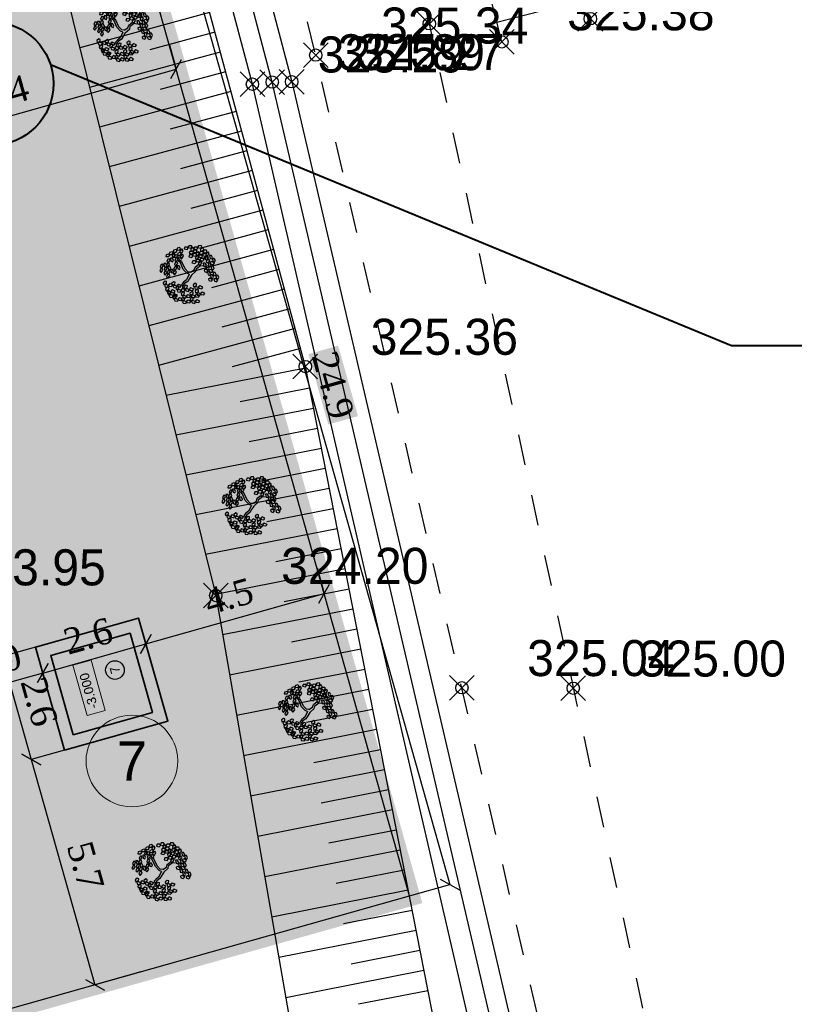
# Model space of a CAD drawing. Header units: metres. Extents: x 705573 to 711566, y 4301675 to 4311183.
# Tile 78 of 256: x 707630 to 707648, y 4308483 to 4308507. Entities that reach past the tile are written whole.
import ezdxf
from ezdxf.enums import TextEntityAlignment as Align

# ---------------------------------------------------------------- set-up
doc = ezdxf.new("R2010")
doc.units = ezdxf.units.M
doc.header["$LTSCALE"] = 0.5
doc.header["$PDMODE"] = 35
doc.header["$PDSIZE"] = 0.3
doc.linetypes.add('JIS_09_08', pattern=[10.75, 8, -0.55, 0.55, -0.55, 0.55, -0.55])
doc.linetypes.add('Д_ТРОТ_ТРУБА', pattern=[3, 1.5, -1.5])
for name, color, linetype in [('(004) Точки рельефа', 7, 'Continuous'), ('(025) Дорога', 7, 'Continuous'), ('(027) Гидрография', 7, 'Continuous'), ('(035) Откосы', 7, 'Continuous'), ('zelen', 69, 'Continuous'), ('Номер пп.', 250, 'Continuous')]:
    doc.layers.add(name, color=color, linetype=linetype)
for name, color, linetype, lineweight in [('Граница УЧАСТКА', 7, 'Continuous', 140), ('ПЛАНИРОВКА', 7, 'Continuous', 5), ('尺寸线层', 3, 'Continuous', 18), ('粗实线层', 7, 'Continuous', 35), ('金属管件', 2, 'Continuous', 18)]:
    doc.layers.add(name, color=color, linetype=linetype, lineweight=lineweight)
doc.layers.add('Штрих ГАЗОН', color=7, linetype='Continuous', true_color=0xc8e389)
doc.styles.add('ARIAL', font='arial.ttf', dxfattribs={"height": 1.75})
doc.styles.add('D-431', font='txt')
doc.styles.get("Standard").update_dxf_attribs({"font": 'times.ttf'})
doc.styles.add('Юлия', font='arial.ttf')
doc.styles.add('宋体', font='arial.ttf')
doc.linetypes.add('FENCELINE1', pattern='A,6.35,-2.54,[133,ltypeshp.shx,S=2.54,R=0,X=-2.54,Y=0],-2.54,25.4', length=36.83)
doc.dimstyles.new('300', dxfattribs={"dimscale": 0.5, "dimtxt": 1.25, "dimasz": 0.75, "dimexe": 0, "dimexo": 0, "dimgap": 0.5, "dimtad": 1, "dimdec": 1, "dimzin": 0, "dimdsep": 46, "dimtxsty": 'Standard', "dimblk": 'OBLIQUE', "dimcen": 0, "dimclrd": 256, "dimclre": 256, "dimclrt": 256, "dimadec": 1, "dimazin": 0, "dimtfac": 1, "dimtdec": 1, "dimtofl": 0, "dimtmove": 0, "dimatfit": 3, "dimfxl": 3, "dimtfill": 2, "dimtfillclr": 7, "dimtolj": 1, "dimtzin": 0, "dimlwd": 25, "dimlwe": -1, "dimarcsym": 0})

# ---------------------------------------------------------------- blocks, each defined once
blk = doc.blocks.new('z_98')
at = {"color": 92, "linetype": 'Continuous'}
for p, q in [((-287, 359), (-237, 365)), ((-277, 327), (-287, 359)), ((-283, 404), (-250, 431)), ((-280, 380), (-283, 404)), ((-251, 376), (-280, 380)), ((-235, 322), (-277, 327)), ((-221, 417), (-251, 376)), ((-250, 431), (-221, 417)), ((-237, 365), (-219, 341)), ((-219, 341), (-235, 322)), ((-222, 354), (-189, 381)), ((-219, 329), (-222, 354)), ((-219, 429), (-187, 456)), ((-216, 405), (-219, 429)), ((-189, 326), (-219, 329)), ((-187, 401), (-216, 405)), ((-189, 381), (-160, 366)), ((-160, 366), (-189, 326)), ((-187, 456), (-157, 442)), ((-157, 442), (-187, 401)), ((-158, 378), (-125, 405)), ((-155, 354), (-158, 378)), ((-158, 321), (-126, 348)), ((-126, 350), (-155, 354)), ((-96, 391), (-126, 350)), ((-126, 348), (-96, 334)), ((-96, 334), (-126, 293)), ((-125, 405), (-96, 391)), ((-95, 346), (-62, 373)), ((-91, 321), (-95, 346)), ((-62, 373), (-33, 358)), ((-33, 358), (-62, 317)), ((-1, 417), (16, 456)), ((14, 397), (-1, 417)), ((42, 407), (14, 397)), ((16, 456), (48, 457)), ((48, 457), (42, 407)), ((56, 418), (67, 445)), ((88, 379), (56, 418)), ((63, 350), (75, 377)), ((95, 311), (63, 350)), ((67, 445), (92, 442)), ((75, 377), (99, 374)), ((109, 404), (88, 379)), ((92, 442), (109, 404)), ((117, 336), (95, 311)), ((99, 374), (117, 336)), ((110, 404), (126, 444)), ((125, 384), (110, 404)), ((152, 395), (125, 384)), ((126, 444), (159, 445)), ((159, 445), (152, 395)), ((166, 406), (178, 433)), ((198, 367), (166, 406)), ((174, 338), (185, 365)), ((206, 299), (174, 338)), ((178, 433), (202, 430)), ((183, 389), (199, 428)), ((197, 369), (183, 389)), ((185, 365), (210, 362)), ((225, 380), (197, 369)), ((220, 391), (198, 367)), ((199, 428), (232, 430)), ((202, 430), (220, 391)), ((210, 362), (227, 323)), ((232, 430), (225, 380)), ((239, 390), (251, 418)), ((271, 351), (239, 390)), ((247, 323), (258, 350)), ((251, 418), (275, 415)), ((258, 350), (283, 347)), ((268, 325), (285, 364)), ((293, 376), (271, 351)), ((275, 415), (293, 376)), ((283, 347), (300, 308)), ((285, 364), (317, 366)), ((317, 366), (310, 316)), ((325, 326), (336, 354)), ((336, 354), (360, 351)), ((360, 351), (378, 312)), ((-436, 216), (-407, 231)), ((-435, 173), (-436, 216)), ((-413, 161), (-435, 173)), ((-417, 282), (-388, 296)), ((-416, 239), (-417, 282)), ((-394, 227), (-416, 239)), ((-393, 182), (-413, 161)), ((-407, 231), (-393, 182)), ((-400, 143), (-375, 187)), ((-374, 248), (-394, 227)), ((-388, 296), (-374, 248)), ((-375, 187), (-346, 186)), ((-370, 155), (-341, 170)), ((-346, 186), (-340, 162)), ((-343, 227), (-293, 234)), ((-334, 196), (-343, 227)), ((-341, 170), (-327, 122)), ((-340, 273), (-307, 300)), ((-336, 249), (-340, 273)), ((-307, 245), (-336, 249)), ((-292, 191), (-334, 196)), ((-319, 140), (-286, 166)), ((-307, 300), (-278, 286)), ((-278, 286), (-307, 245)), ((-293, 234), (-276, 210)), ((-276, 210), (-292, 191)), ((-286, 166), (-256, 152)), ((-276, 298), (-243, 325)), ((-273, 273), (-276, 298)), ((-243, 270), (-273, 273)), ((-255, 164), (-222, 191)), ((-251, 140), (-255, 164)), ((-243, 325), (-214, 310)), ((-214, 310), (-243, 270)), ((-225, 308), (-175, 314)), ((-216, 277), (-225, 308)), ((-222, 191), (-193, 177)), ((-193, 177), (-222, 136)), ((-174, 271), (-216, 277)), ((-184, 200), (-152, 227)), ((-181, 176), (-184, 200)), ((-152, 172), (-181, 176)), ((-175, 314), (-158, 290)), ((-158, 290), (-174, 271)), ((-162, 275), (-112, 282)), ((-152, 244), (-162, 275)), ((-155, 297), (-158, 321)), ((-126, 293), (-155, 297)), ((-110, 239), (-152, 244)), ((-152, 227), (-122, 213)), ((-122, 213), (-152, 172)), ((-121, 225), (-88, 252)), ((-117, 200), (-121, 225)), ((-88, 196), (-117, 200)), ((-112, 282), (-95, 258)), ((-95, 258), (-110, 239)), ((-62, 317), (-91, 321)), ((-88, 252), (-59, 237)), ((-59, 237), (-88, 196)), ((49, 283), (65, 323)), ((63, 263), (49, 283)), ((91, 274), (63, 263)), ((65, 323), (98, 324)), ((98, 324), (91, 274)), ((105, 285), (116, 312)), ((137, 246), (105, 285)), ((113, 217), (124, 244)), ((145, 178), (113, 217)), ((116, 312), (141, 309)), ((124, 244), (148, 241)), ((136, 238), (152, 277)), ((150, 218), (136, 238)), ((159, 270), (137, 246)), ((141, 309), (159, 270)), ((166, 202), (145, 178)), ((148, 241), (166, 202)), ((178, 228), (150, 218)), ((152, 277), (185, 278)), ((185, 278), (178, 228)), ((192, 239), (204, 266)), ((224, 200), (192, 239)), ((200, 171), (211, 199)), ((232, 132), (200, 171)), ((204, 266), (228, 263)), ((227, 323), (206, 299)), ((211, 199), (235, 195)), ((246, 225), (224, 200)), ((228, 263), (246, 225)), ((235, 195), (253, 157)), ((279, 284), (247, 323)), ((256, 180), (272, 219)), ((270, 160), (256, 180)), ((283, 305), (268, 325)), ((298, 170), (270, 160)), ((272, 219), (305, 220)), ((300, 308), (279, 284)), ((310, 316), (283, 305)), ((305, 220), (298, 170)), ((312, 181), (324, 208)), ((344, 142), (312, 181)), ((324, 208), (348, 205)), ((357, 287), (325, 326)), ((332, 258), (343, 286)), ((364, 219), (332, 258)), ((341, 203), (357, 242)), ((356, 183), (341, 203)), ((343, 286), (368, 283)), ((366, 167), (344, 142)), ((348, 205), (366, 167)), ((383, 193), (356, 183)), ((378, 312), (357, 287)), ((357, 242), (390, 243)), ((385, 244), (364, 219)), ((368, 283), (385, 244)), ((390, 243), (383, 193)), ((398, 204), (409, 231)), ((430, 165), (398, 204)), ((409, 231), (433, 228)), ((451, 189), (430, 165)), ((433, 228), (451, 189)), ((-474, 77), (-445, 92)), ((-472, 35), (-474, 77)), ((-451, 23), (-472, 35)), ((-455, 143), (-426, 157)), ((-453, 100), (-455, 143)), ((-432, 88), (-453, 100)), ((-430, 44), (-451, 23)), ((-445, 92), (-430, 44)), ((-438, 4), (-413, 48)), ((-408, -7), (-438, 4)), ((-411, 109), (-432, 88)), ((-426, 157), (-411, 109)), ((-413, 48), (-383, 47)), ((-378, 23), (-408, -7)), ((-370, 132), (-400, 143)), ((-389, 90), (-360, 104)), ((-388, 47), (-389, 90)), ((-366, 35), (-388, 47)), ((-383, 47), (-378, 23)), ((-340, 162), (-370, 132)), ((-369, 113), (-370, 155)), ((-347, 101), (-369, 113)), ((-345, 56), (-366, 35)), ((-360, 104), (-345, 56)), ((-353, 17), (-328, 61)), ((-323, 6), (-353, 17)), ((-327, 122), (-347, 101)), ((-328, 61), (-299, 60)), ((-293, 36), (-323, 6)), ((-322, 94), (-272, 100)), ((-312, 63), (-322, 94)), ((-315, 115), (-319, 140)), ((-286, 111), (-315, 115)), ((-270, 57), (-312, 63)), ((-299, 60), (-293, 36)), ((-256, 152), (-286, 111)), ((-272, 100), (-255, 76)), ((-255, 76), (-270, 57)), ((-222, 136), (-251, 140)), ((-188, 154), (-138, 161)), ((-178, 123), (-188, 154)), ((-136, 118), (-178, 123)), ((-138, 161), (-121, 137)), ((-121, 137), (-136, 118)), ((160, 102), (176, 141)), ((174, 82), (160, 102)), ((202, 92), (174, 82)), ((176, 141), (208, 142)), ((208, 142), (202, 92)), ((216, 103), (227, 130)), ((248, 64), (216, 103)), ((223, 35), (235, 62)), ((255, -4), (223, 35)), ((227, 130), (252, 127)), ((253, 157), (232, 132)), ((235, 62), (259, 59)), ((269, 89), (248, 64)), ((252, 127), (269, 89)), ((277, 21), (255, -4)), ((259, 59), (277, 21)), ((289, 39), (305, 78)), ((303, 19), (289, 39)), ((331, 29), (303, 19)), ((305, 78), (338, 79)), ((320, 113), (331, 141)), ((352, 74), (320, 113)), ((331, 141), (355, 137)), ((338, 79), (331, 29)), ((345, 40), (357, 67)), ((377, 1), (345, 40)), ((373, 99), (352, 74)), ((355, 137), (373, 99)), ((357, 67), (381, 64)), ((399, 26), (377, 1)), ((378, 59), (395, 98)), ((393, 39), (378, 59)), ((381, 64), (399, 26)), ((420, 49), (393, 39)), ((395, 98), (427, 99)), ((405, 136), (416, 163)), ((437, 97), (405, 136)), ((416, 163), (441, 160)), ((427, 99), (420, 49)), ((435, 60), (446, 87)), ((467, 21), (435, 60)), ((458, 121), (437, 97)), ((441, 160), (458, 121)), ((442, -8), (453, 19)), ((446, 87), (470, 84)), ((453, 19), (478, 16)), ((488, 46), (467, 21)), ((470, 84), (488, 46)), ((478, 16), (495, -22)), ((-457, -121), (-432, -100)), ((-447, -162), (-457, -121)), ((-453, -53), (-428, -32)), ((-442, -94), (-453, -53)), ((-423, -169), (-447, -162)), ((-419, -101), (-442, -94)), ((-432, -100), (-407, -144)), ((-428, -32), (-403, -76)), ((-407, -144), (-423, -169)), ((-403, -76), (-419, -101)), ((-407, -184), (-392, -136)), ((-392, -136), (-363, -131)), ((-352, -153), (-375, -189)), ((-366, -181), (-340, -161)), ((-363, -131), (-352, -153)), ((-361, -113), (-336, -93)), ((-350, -154), (-361, -113)), ((-327, -162), (-350, -154)), ((-340, -161), (-316, -205)), ((-336, -93), (-311, -137)), ((-311, -137), (-327, -162)), ((-311, -159), (-286, -138)), ((-301, -200), (-311, -159)), ((-307, -91), (-282, -70)), ((-296, -132), (-307, -91)), ((-273, -139), (-296, -132)), ((-286, -138), (-262, -182)), ((-282, -70), (-257, -114)), ((-257, -114), (-273, -139)), ((-199, -116), (-173, -95)), ((-188, -157), (-199, -116)), ((-165, -164), (-188, -157)), ((-173, -95), (-149, -139)), ((-149, -139), (-165, -164)), ((169, -52), (185, -13)), ((183, -72), (169, -52)), ((211, -62), (183, -72)), ((185, -13), (218, -12)), ((218, -12), (211, -62)), ((225, -51), (237, -24)), ((257, -90), (225, -51)), ((233, -119), (244, -91)), ((265, -158), (233, -119)), ((237, -24), (261, -27)), ((244, -91), (268, -95)), ((279, -65), (257, -90)), ((261, -27), (279, -65)), ((286, -133), (265, -158)), ((268, -95), (286, -133)), ((277, -57), (293, -18)), ((292, -77), (277, -57)), ((319, -67), (292, -77)), ((293, -18), (326, -17)), ((326, -17), (319, -67)), ((334, -56), (345, -29)), ((366, -95), (334, -56)), ((341, -124), (352, -97)), ((373, -163), (341, -124)), ((345, -29), (369, -32)), ((352, -97), (377, -100)), ((353, -28), (364, -1)), ((385, -67), (353, -28)), ((364, -1), (388, -4)), ((387, -70), (366, -95)), ((369, -32), (387, -70)), ((394, -138), (373, -163)), ((377, -100), (394, -138)), ((406, -42), (385, -67)), ((388, -4), (406, -42)), ((474, -47), (442, -8)), ((495, -22), (474, -47)), ((-415, -275), (-390, -254)), ((-405, -316), (-415, -275)), ((-410, -207), (-385, -186)), ((-400, -248), (-410, -207)), ((-375, -189), (-407, -184)), ((-381, -323), (-405, -316)), ((-376, -255), (-400, -248)), ((-390, -254), (-365, -298)), ((-385, -186), (-361, -230)), ((-365, -298), (-381, -323)), ((-361, -230), (-376, -255)), ((-355, -222), (-366, -181)), ((-365, -338), (-349, -290)), ((-332, -230), (-355, -222)), ((-349, -290), (-320, -285)), ((-316, -205), (-332, -230)), ((-309, -307), (-332, -343)), ((-320, -285), (-309, -307)), ((-319, -343), (-293, -322)), ((-315, -245), (-300, -197)), ((-283, -249), (-315, -245)), ((-314, -275), (-289, -254)), ((-303, -316), (-314, -275)), ((-280, -323), (-303, -316)), ((-277, -207), (-301, -200)), ((-300, -197), (-271, -192)), ((-293, -322), (-269, -366)), ((-289, -254), (-264, -298)), ((-260, -214), (-283, -249)), ((-264, -298), (-280, -323)), ((-262, -182), (-277, -207)), ((-271, -192), (-260, -214)), ((-264, -313), (-239, -292)), ((-254, -354), (-264, -313)), ((-261, -222), (-246, -174)), ((-229, -227), (-261, -222)), ((-260, -244), (-235, -224)), ((-249, -285), (-260, -244)), ((-226, -293), (-249, -285)), ((-246, -174), (-217, -169)), ((-239, -292), (-215, -336)), ((-235, -224), (-210, -268)), ((-206, -191), (-229, -227)), ((-210, -268), (-226, -293)), ((-217, -169), (-206, -191)), ((-206, -318), (-180, -297)), ((-195, -359), (-206, -318)), ((-203, -184), (-178, -163)), ((-193, -225), (-203, -184)), ((-201, -249), (-176, -229)), ((-190, -290), (-201, -249)), ((-199, -328), (-170, -323)), ((-169, -232), (-193, -225)), ((-167, -298), (-190, -290)), ((-180, -297), (-156, -341)), ((-178, -163), (-153, -207)), ((-176, -229), (-151, -273)), ((-170, -323), (-159, -345)), ((-153, -207), (-169, -232)), ((-151, -273), (-167, -298)), ((-153, -248), (-137, -199)), ((-121, -252), (-153, -248)), ((-137, -199), (-108, -194)), ((-98, -216), (-121, -252)), ((-117, -274), (-66, -270)), ((-108, -306), (-117, -274)), ((-108, -194), (-98, -216)), ((-66, -313), (-108, -306)), ((-66, -270), (-50, -294)), ((-50, -294), (-66, -313)), ((-56, -306), (-6, -301)), ((-48, -337), (-56, -306)), ((-7, -284), (0, -255)), ((31, -317), (-7, -284)), ((-6, -301), (10, -326)), ((10, -326), (-6, -344)), ((0, -255), (25, -254)), ((25, -254), (48, -289)), ((48, -289), (31, -317)), ((46, -302), (96, -297)), ((54, -333), (46, -302)), ((96, -297), (112, -322)), ((112, -322), (96, -340)), ((155, -311), (162, -283)), ((193, -345), (155, -311)), ((162, -283), (187, -282)), ((187, -282), (210, -317)), ((210, -317), (193, -345)), ((-332, -343), (-365, -338)), ((-308, -384), (-319, -343)), ((-285, -391), (-308, -384)), ((-269, -366), (-285, -391)), ((-268, -406), (-253, -358)), ((-236, -411), (-268, -406)), ((-230, -361), (-254, -354)), ((-253, -358), (-224, -353)), ((-213, -375), (-236, -411)), ((-215, -336), (-230, -361)), ((-224, -353), (-213, -375)), ((-214, -376), (-199, -328)), ((-182, -381), (-214, -376)), ((-211, -408), (-161, -403)), ((-202, -439), (-211, -408)), ((-161, -446), (-202, -439)), ((-172, -366), (-195, -359)), ((-159, -345), (-182, -381)), ((-156, -341), (-172, -366)), ((-161, -403), (-144, -428)), ((-144, -428), (-161, -446)), ((-155, -381), (-140, -333)), ((-123, -386), (-155, -381)), ((-150, -440), (-100, -435)), ((-142, -471), (-150, -440)), ((-100, -478), (-142, -471)), ((-140, -333), (-111, -328)), ((-100, -350), (-123, -386)), ((-111, -328), (-100, -350)), ((-101, -417), (-94, -388)), ((-63, -451), (-101, -417)), ((-100, -435), (-84, -460)), ((-84, -460), (-100, -478)), ((-94, -388), (-70, -388)), ((-93, -352), (-43, -348)), ((-85, -384), (-93, -352)), ((-43, -391), (-85, -384)), ((-70, -388), (-46, -423)), ((-46, -423), (-63, -451)), ((-6, -344), (-48, -337)), ((-43, -348), (-27, -372)), ((-27, -372), (-43, -391)), ((-33, -384), (18, -379)), ((-24, -416), (-33, -384)), ((18, -423), (-24, -416)), ((17, -362), (23, -333)), ((54, -395), (17, -362)), ((18, -379), (34, -404)), ((34, -404), (18, -423)), ((23, -333), (48, -332)), ((48, -332), (72, -367)), ((96, -340), (54, -333)), ((72, -367), (54, -395)), ((76, -388), (126, -383)), ((85, -419), (76, -388)), ((127, -426), (85, -419)), ((106, -334), (156, -329)), ((115, -365), (106, -334)), ((156, -372), (115, -365)), ((126, -383), (143, -408)), ((143, -408), (127, -426)), ((137, -420), (187, -415)), ((145, -451), (137, -420)), ((187, -458), (145, -451)), ((156, -329), (173, -354)), ((173, -354), (156, -372)), ((186, -397), (193, -368)), ((224, -430), (186, -397)), ((187, -415), (203, -439)), ((203, -439), (187, -458)), ((193, -368), (218, -367)), ((218, -367), (241, -403)), ((241, -403), (224, -430))]:
    blk.add_line(p, q, dxfattribs=at)
at = {"color": 33, "linetype": 'Continuous'}
for p, q in [((122, 159), (146, 174)), ((162, 161), (202, 174)), ((-221, 63), (-266, 93)), ((-221, 91), (-264, 116)), ((-104, 76), (-221, 91)), ((-106, 43), (-221, 63)), ((-42, 10), (-106, 43)), ((-26, 33), (-104, 76)), ((-26, -28), (-42, 10)), ((0, 0), (-26, 33)), ((0, 0), (78, 71)), ((24, -33), (68, 18)), ((68, 18), (106, 58)), ((78, 71), (101, 126)), ((101, 126), (122, 159)), ((106, 58), (127, 118)), ((127, 118), (162, 161)), ((-87, -124), (-120, -204)), ((-61, -139), (-92, -217)), ((-47, -98), (-87, -124)), ((-21, -121), (-61, -139)), ((-26, -28), (-47, -98)), ((24, -33), (-21, -121)), ((-92, -217), (-73, -257))]:
    blk.add_line(p, q, dxfattribs=at)
blk = doc.blocks.new('sdyjklsfgh')
at = {"layer": '尺寸线层', "color": 240, "lineweight": 30, "true_color": 0xed1f24}
blk.add_circle((1.54, 0.896), 0.226, dxfattribs=at)
at = {"layer": '粗实线层'}
for p, q in [((0.3, 0.3), (2.3, 0.3)), ((0, 0), (2.6, 0))]:
    blk.add_line(p, q, dxfattribs=at)
for points in [[(0, 2.6), (2.6, 2.6), (2.6, 0), (0, 0)], [(0.3, 2.3), (2.3, 2.3), (2.3, 0.3), (0.3, 0.3)]]:
    blk.add_lwpolyline(points, close=True, dxfattribs=at)
at = {"layer": '金属管件'}
blk.add_lwpolyline([(0.658, 1.848), (1.931, 1.848), (1.931, 1.389), (0.658, 1.389)], close=True, dxfattribs=at)
at = {"layer": '尺寸线层', "color": 240, "lineweight": 30, "true_color": 0xed1f24, "char_height": 0.225, "attachment_point": 5, "style": '宋体'}
for s, insert in [('-3.000', (1.226, 1.646)), ('7', (1.54, 0.896))]:
    blk.add_mtext(s, dxfattribs=dict(at, insert=insert))
blk = doc.blocks.new('нум1')
at = {"layer": 'Номер пп.', "ltscale": 100, "true_color": 0xffffff}
h = blk.add_hatch(color=7, dxfattribs=at)
edge = h.paths.add_edge_path()
edge.add_arc((0, 0), 3.515, 0, 360)
at = {"layer": 'Номер пп.', "color": 18, "lineweight": 15, "true_color": 0x000000}
blk.add_circle((0, 0), 3.515, dxfattribs=at)
at = {"layer": 'Номер пп.', "color": 0, "ltscale": 100, "style": 'Юлия'}
blk.add_attdef('ЦИФРА', text='', height=4, dxfattribs=at).set_placement((0, 0), align=Align.MIDDLE_CENTER)
blk = doc.blocks.new('_Oblique')
at = {"color": 0, "linetype": 'ByBlock', "lineweight": -2}
blk.add_line((-0.5, -0.5), (0.5, 0.5), dxfattribs=at)
blk = doc.blocks.new('*D132')
at = {"transparency": 16777216}
for p, q in [((707633.276, 4308506.719), (707633.443, 4308506.128)), ((707625.187, 4308504.614), (707625.4, 4308503.859))]:
    blk.add_line(p, q, dxfattribs=at)
at = {"lineweight": 25, "transparency": 16777216}
blk.add_line((707625.4, 4308503.859), (707633.443, 4308506.128), dxfattribs=at)
at = {"layer": 'Defpoints', "color": 0, "transparency": 16777216}
for p in [(707633.276, 4308506.719), (707633.443, 4308506.128), (707625.187, 4308504.614)]:
    blk.add_point(p, dxfattribs=at)
at = {"lineweight": 25, "transparency": 16777216}
for p, xscale, yscale, zscale, rotation in [((707633.443, 4308506.128), 0.3749999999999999, 0.3749999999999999, 0.3749999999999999, 15.75716568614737), ((707625.4, 4308503.859), 0.375, 0.375, 0.375, 195.7571656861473)]:
    blk.add_blockref('_Oblique', p, dxfattribs=dict(at, xscale=xscale, yscale=yscale, zscale=zscale, rotation=rotation))
at = {"lineweight": 30, "transparency": 16777216, "insert": (707629.268, 4308505.535), "char_height": 0.625, "attachment_point": 5, "rotation": 15.7572, "bg_fill": 1, "box_fill_scale": 1.1, "bg_fill_color": 7, "bg_fill_true_color": 16777215, "bg_fill_transparency": 0}
blk.add_mtext('\\A1;8.4', dxfattribs=at)
blk = doc.blocks.new('*D138')
at = {"transparency": 16777216}
for p, q in [((707625.779, 4308508.143), (707624.708, 4308507.84)), ((707630.026, 4308492.093), (707629.217, 4308491.864))]:
    blk.add_line(p, q, dxfattribs=at)
at = {"lineweight": 25, "transparency": 16777216}
blk.add_line((707624.708, 4308507.84), (707629.217, 4308491.864), dxfattribs=at)
at = {"layer": 'Defpoints', "color": 0, "transparency": 16777216}
for p in [(707625.779, 4308508.143), (707630.026, 4308492.093), (707629.217, 4308491.864)]:
    blk.add_point(p, dxfattribs=at)
at = {"lineweight": 25, "transparency": 16777216, "xscale": 0.375, "yscale": 0.375, "zscale": 0.375}
for p, rotation in [((707624.708, 4308507.84), 105.760043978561), ((707629.217, 4308491.864), 285.760043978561)]:
    blk.add_blockref('_Oblique', p, dxfattribs=dict(at, rotation=rotation))
at = {"lineweight": 30, "transparency": 16777216, "insert": (707627.504, 4308500.005), "char_height": 0.625, "attachment_point": 5, "rotation": 285.76, "bg_fill": 1, "box_fill_scale": 1.1, "bg_fill_color": 7, "bg_fill_true_color": 16777215, "bg_fill_transparency": 0}
blk.add_mtext('\\A1;16.6', dxfattribs=at)
blk = doc.blocks.new('*D139')
at = {"transparency": 16777216}
for p, q in [((707630.026, 4308492.093), (707629.217, 4308491.864)), ((707630.732, 4308489.591), (707629.923, 4308489.362))]:
    blk.add_line(p, q, dxfattribs=at)
at = {"lineweight": 25, "transparency": 16777216}
blk.add_line((707629.217, 4308491.864), (707629.923, 4308489.362), dxfattribs=at)
at = {"layer": 'Defpoints', "color": 0, "transparency": 16777216}
for p in [(707630.026, 4308492.093), (707630.732, 4308489.591), (707629.923, 4308489.362)]:
    blk.add_point(p, dxfattribs=at)
at = {"lineweight": 25, "transparency": 16777216, "xscale": 0.375, "yscale": 0.375, "zscale": 0.375}
for p, rotation in [((707629.217, 4308491.864), 105.760043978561), ((707629.923, 4308489.362), 285.760043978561)]:
    blk.add_blockref('_Oblique', p, dxfattribs=dict(at, rotation=rotation))
at = {"lineweight": 30, "transparency": 16777216, "insert": (707630.111, 4308490.766), "char_height": 0.625, "attachment_point": 5, "rotation": 285.76, "bg_fill": 1, "box_fill_scale": 1.1, "bg_fill_color": 7, "bg_fill_true_color": 16777215, "bg_fill_transparency": 0}
blk.add_mtext('\\A1;2.6', dxfattribs=at)
blk = doc.blocks.new('*D140')
at = {"transparency": 16777216}
for p, q in [((707630.732, 4308489.591), (707629.923, 4308489.362)), ((707632.585, 4308484.209), (707631.466, 4308483.893))]:
    blk.add_line(p, q, dxfattribs=at)
at = {"lineweight": 25, "transparency": 16777216}
blk.add_line((707629.923, 4308489.362), (707631.466, 4308483.893), dxfattribs=at)
at = {"layer": 'Defpoints', "color": 0, "transparency": 16777216}
for p in [(707630.732, 4308489.591), (707632.585, 4308484.209), (707631.466, 4308483.893)]:
    blk.add_point(p, dxfattribs=at)
at = {"lineweight": 25, "transparency": 16777216, "xscale": 0.375, "yscale": 0.375, "zscale": 0.375}
for p, rotation in [((707629.923, 4308489.362), 105.760043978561), ((707631.466, 4308483.893), 285.760043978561)]:
    blk.add_blockref('_Oblique', p, dxfattribs=dict(at, rotation=rotation))
at = {"lineweight": 30, "transparency": 16777216, "insert": (707631.236, 4308486.78), "char_height": 0.625, "attachment_point": 5, "rotation": 285.76, "bg_fill": 1, "box_fill_scale": 1.1, "bg_fill_color": 7, "bg_fill_true_color": 16777215, "bg_fill_transparency": 0}
blk.add_mtext('\\A1;5.7', dxfattribs=at)
blk = doc.blocks.new('*D141')
at = {"transparency": 16777216}
for p, q in [((707632.528, 4308492.799), (707632.706, 4308492.169)), ((707630.026, 4308492.093), (707630.204, 4308491.463))]:
    blk.add_line(p, q, dxfattribs=at)
at = {"lineweight": 25, "transparency": 16777216}
blk.add_line((707630.204, 4308491.463), (707632.706, 4308492.169), dxfattribs=at)
at = {"layer": 'Defpoints', "color": 0, "transparency": 16777216}
for p in [(707632.528, 4308492.799), (707630.026, 4308492.093), (707632.706, 4308492.169)]:
    blk.add_point(p, dxfattribs=at)
at = {"lineweight": 25, "transparency": 16777216, "xscale": 0.375, "yscale": 0.375, "zscale": 0.375}
for p, rotation in [((707632.706, 4308492.169), 15.76004398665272), ((707630.204, 4308491.463), 195.7600439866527)]:
    blk.add_blockref('_Oblique', p, dxfattribs=dict(at, rotation=rotation))
at = {"lineweight": 30, "transparency": 16777216, "insert": (707631.302, 4308492.358), "char_height": 0.625, "attachment_point": 5, "rotation": 15.76, "bg_fill": 1, "box_fill_scale": 1.1, "bg_fill_color": 7, "bg_fill_true_color": 16777215, "bg_fill_transparency": 0}
blk.add_mtext('\\A1;2.6', dxfattribs=at)
blk = doc.blocks.new('*D142')
at = {"transparency": 16777216}
for p, q in [((707636.86, 4308494.018), (707637.037, 4308493.392)), ((707632.528, 4308492.799), (707632.706, 4308492.169))]:
    blk.add_line(p, q, dxfattribs=at)
at = {"lineweight": 25, "transparency": 16777216}
blk.add_line((707632.706, 4308492.169), (707637.037, 4308493.392), dxfattribs=at)
at = {"layer": 'Defpoints', "color": 0, "transparency": 16777216}
for p in [(707636.86, 4308494.018), (707637.037, 4308493.392), (707632.528, 4308492.799)]:
    blk.add_point(p, dxfattribs=at)
at = {"lineweight": 25, "transparency": 16777216, "xscale": 0.375, "yscale": 0.375, "zscale": 0.375}
for p, rotation in [((707637.037, 4308493.392), 15.76004399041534), ((707632.706, 4308492.169), 195.7600439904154)]:
    blk.add_blockref('_Oblique', p, dxfattribs=dict(at, rotation=rotation))
at = {"lineweight": 30, "transparency": 16777216, "insert": (707634.719, 4308493.322), "char_height": 0.625, "attachment_point": 5, "rotation": 15.76, "bg_fill": 1, "box_fill_scale": 1.1, "bg_fill_color": 7, "bg_fill_true_color": 16777215, "bg_fill_transparency": 0}
blk.add_mtext('\\A1;4.5', dxfattribs=at)
blk = doc.blocks.new('*D143')
at = {"transparency": 16777216}
for p, q in [((707630.026, 4308492.093), (707630.204, 4308491.463)), ((707628.099, 4308491.555), (707628.278, 4308490.92))]:
    blk.add_line(p, q, dxfattribs=at)
at = {"lineweight": 25, "transparency": 16777216}
blk.add_line((707630.204, 4308491.463), (707628.278, 4308490.92), dxfattribs=at)
at = {"layer": 'Defpoints', "color": 0, "transparency": 16777216}
for p in [(707630.026, 4308492.093), (707628.099, 4308491.555), (707628.278, 4308490.92)]:
    blk.add_point(p, dxfattribs=at)
at = {"lineweight": 25, "transparency": 16777216, "xscale": 0.375, "yscale": 0.375, "zscale": 0.375}
for p, rotation in [((707630.204, 4308491.463), 15.76004399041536), ((707628.278, 4308490.92), 195.7600439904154)]:
    blk.add_blockref('_Oblique', p, dxfattribs=dict(at, rotation=rotation))
at = {"lineweight": 30, "transparency": 16777216, "insert": (707629.088, 4308491.733), "char_height": 0.625, "attachment_point": 5, "rotation": 15.76, "bg_fill": 1, "box_fill_scale": 1.1, "bg_fill_color": 7, "bg_fill_true_color": 16777215, "bg_fill_transparency": 0}
blk.add_mtext('\\A1;2.0', dxfattribs=at)
blk = doc.blocks.new('*D151')
at = {"transparency": 16777216}
for p, q in [((707632.351, 4308509.997), (707633.326, 4308510.273)), ((707639.109, 4308486.05), (707640.085, 4308486.325))]:
    blk.add_line(p, q, dxfattribs=at)
at = {"lineweight": 25, "transparency": 16777216}
blk.add_line((707633.326, 4308510.273), (707640.085, 4308486.325), dxfattribs=at)
at = {"layer": 'Defpoints', "color": 0, "transparency": 16777216}
for p in [(707632.351, 4308509.997), (707640.085, 4308486.325), (707639.109, 4308486.05)]:
    blk.add_point(p, dxfattribs=at)
at = {"lineweight": 25, "transparency": 16777216, "xscale": 0.375, "yscale": 0.375, "zscale": 0.375}
for p, rotation in [((707633.326, 4308510.273), 105.7599447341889), ((707640.085, 4308486.325), 285.7599447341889)]:
    blk.add_blockref('_Oblique', p, dxfattribs=dict(at, rotation=rotation))
at = {"lineweight": 30, "transparency": 16777216, "insert": (707637.247, 4308498.452), "char_height": 0.625, "attachment_point": 5, "rotation": 285.7599, "bg_fill": 1, "box_fill_scale": 1.1, "bg_fill_color": 7, "bg_fill_true_color": 16777215, "bg_fill_transparency": 0}
blk.add_mtext('\\A1;24.9', dxfattribs=at)

msp = doc.modelspace()

# ---------------------------------------------------------------- hatches: boundary and pattern name
at = {"lineweight": 30, "transparency": 33554610}
h = msp.add_hatch(color=1, dxfattribs=at)
h.dxf.hatch_style = 1
edge = h.paths.add_edge_path()
edge.add_arc((707628.961, 4308505.775), 1.5, 0, 360)
h = msp.add_hatch(color=1, dxfattribs=at)
h.dxf.hatch_style = 1
h.paths.add_polyline_path([(707630.732, 4308489.591), (707630.026, 4308492.093), (707632.528, 4308492.799), (707633.234, 4308490.297)])
at = {"layer": 'Штрих ГАЗОН', "lineweight": 0, "transparency": 33554610}
h = msp.add_hatch(color=64, dxfattribs=at)
h.dxf.hatch_style = 1
edge = h.paths.add_edge_path()
edge.add_line((707615.299, 4308504.146), (707615.163, 4308504.627))
edge.add_arc((707615.644, 4308504.763), 0.5, 105.76, 195.76, ccw=False)
edge.add_line((707615.508, 4308505.244), (707632.351, 4308509.997))
edge.add_line((707632.351, 4308509.997), (707639.109, 4308486.05))
edge.add_line((707639.109, 4308486.05), (707616.973, 4308479.803))
edge.add_line((707616.973, 4308479.803), (707606.924, 4308515.412))
edge.add_line((707606.924, 4308515.412), (707629.059, 4308521.659))
edge.add_line((707629.059, 4308521.659), (707631.536, 4308512.884))
edge.add_line((707631.536, 4308512.884), (707623.778, 4308510.695))
edge.add_arc((707623.643, 4308511.176), 0.5, 195.76, 285.76, ccw=False)
edge.add_line((707623.161, 4308511.041), (707622.645, 4308512.869))
edge.add_line((707622.645, 4308512.869), (707627.939, 4308514.363))
edge.add_line((707627.939, 4308514.363), (707626.961, 4308517.828))
edge.add_line((707626.961, 4308517.828), (707621.668, 4308516.334))
edge.add_line((707621.668, 4308516.334), (707621.26, 4308517.778))
edge.add_arc((707620.779, 4308517.642), 0.5, 15.76, 105.76)
edge.add_line((707620.643, 4308518.123), (707609.633, 4308515.016))
edge.add_arc((707609.769, 4308514.535), 0.5, 105.76, 195.76)
edge.add_line((707609.288, 4308514.399), (707617.844, 4308484.076))
edge.add_arc((707618.325, 4308484.212), 0.5, 195.76, 285.76)
edge.add_line((707618.461, 4308483.731), (707623.084, 4308485.037))
edge.add_line((707623.084, 4308485.037), (707629.433, 4308486.84))
edge.add_line((707629.433, 4308486.84), (707628.099, 4308491.555))
edge.add_line((707628.099, 4308491.555), (707621.75, 4308489.752))
edge.add_line((707621.75, 4308489.752), (707622.403, 4308487.443))
edge.add_line((707622.403, 4308487.443), (707620.672, 4308486.953))
edge.add_arc((707620.536, 4308487.434), 0.5, 195.76, 285.76, ccw=False)
edge.add_line((707620.055, 4308487.299), (707618.721, 4308492.019))
edge.add_line((707618.721, 4308492.019), (707628.002, 4308494.639))
edge.add_line((707628.002, 4308494.639), (707624.58, 4308506.765))
edge.add_line((707624.58, 4308506.765), (707615.299, 4308504.146))
h.paths.add_polyline_path([(707630.732, 4308489.591), (707630.026, 4308492.093), (707632.528, 4308492.799), (707633.234, 4308490.297)], flags=16)

# ---------------------------------------------------------------- linework, layer by layer
at = {"layer": '(025) Дорога', "linetype": 'Д_ТРОТ_ТРУБА', "flags": 128}
for points, elevation in [([(707616.102, 4308595.94), (707625.383, 4308563.154), (707632.154, 4308533.874), (707639.587, 4308507.228), (707646.578, 4308474.963)], 325.249), ([(707644.238, 4308474.392), (707636.829, 4308506.466), (707630.117, 4308533.517), (707623.247, 4308562.114), (707613.834, 4308595.307)], 325.407)]:
    msp.add_lwpolyline(points, dxfattribs=dict(at, elevation=elevation))
at = {"layer": '(027) Гидрография', "flags": 128}
for points, elevation in [([(707641.334, 4308479.631), (707635.291, 4308505.761), (707627.894, 4308533.542), (707620.814, 4308560.57), (707610.976, 4308596.39)], 325.359), ([(707611.848, 4308596.541), (707621.838, 4308560.864), (707628.891, 4308533.698), (707636.245, 4308505.821), (707642.34, 4308479.671)], 325.229)]:
    msp.add_lwpolyline(points, dxfattribs=dict(at, elevation=elevation))
at = {"layer": '(027) Гидрография', "color": 4, "elevation": 325.068, "flags": 128}
msp.add_lwpolyline([(707641.754, 4308480.145), (707635.773, 4308505.813), (707628.432, 4308533.645), (707621.404, 4308560.718), (707611.379, 4308596.44)], dxfattribs=at)
at = {"layer": '(035) Откосы'}
for p, q in [((707634.248, 4308507.499, 325.211), (707631.097, 4308506.646, 325.211)), ((707641.227, 4308507.269, 325.379), (707642.305, 4308507.542, 325.379)), ((707634.378, 4308507.02, 325.211), (707632.798, 4308506.591, 325.211)), ((707634.508, 4308506.54, 325.211), (707631.337, 4308505.681, 325.211)), ((707634.638, 4308506.06, 325.211), (707633.048, 4308505.63, 325.211)), ((707634.768, 4308505.581, 325.211), (707631.577, 4308504.716, 325.211)), ((707634.898, 4308505.101, 325.211), (707633.297, 4308504.668, 325.211)), ((707635.028, 4308504.622, 325.211), (707631.816, 4308503.752, 325.211)), ((707635.158, 4308504.142, 325.211), (707633.547, 4308503.706, 325.211)), ((707635.288, 4308503.662, 325.211), (707632.056, 4308502.787, 325.211)), ((707635.417, 4308503.183, 325.211), (707633.797, 4308502.744, 325.211)), ((707635.547, 4308502.703, 325.211), (707632.296, 4308501.822, 325.211)), ((707635.677, 4308502.223, 325.211), (707634.046, 4308501.782, 325.211)), ((707635.807, 4308501.744, 325.211), (707632.536, 4308500.858, 325.211)), ((707635.937, 4308501.264, 325.211), (707634.296, 4308500.82, 325.211)), ((707636.067, 4308500.785, 325.211), (707632.775, 4308499.893, 325.211)), ((707636.197, 4308500.305, 325.211), (707634.546, 4308499.858, 325.211)), ((707636.327, 4308499.825, 325.211), (707633.015, 4308498.929, 325.211)), ((707636.457, 4308499.346, 325.211), (707634.796, 4308498.896, 325.211)), ((707636.584, 4308498.866, 325.211), (707633.196, 4308498.2, 325.211)), ((707636.679, 4308498.378, 325.211), (707634.998, 4308498.048, 325.211)), ((707636.775, 4308497.89, 325.211), (707633.436, 4308497.235, 325.211)), ((707636.871, 4308497.403, 325.211), (707635.213, 4308497.077, 325.211)), ((707636.967, 4308496.915, 325.211), (707633.676, 4308496.269, 325.211)), ((707637.062, 4308496.428, 325.211), (707635.429, 4308496.107, 325.211)), ((707637.158, 4308495.94, 325.211), (707633.916, 4308495.303, 325.211)), ((707637.254, 4308495.453, 325.211), (707635.645, 4308495.137, 325.211)), ((707637.35, 4308494.965, 325.211), (707634.156, 4308494.338, 325.211)), ((707637.445, 4308494.477, 325.211), (707635.86, 4308494.166, 325.211)), ((707637.541, 4308493.99, 325.211), (707634.397, 4308493.373, 325.211)), ((707637.637, 4308493.502, 325.211), (707636.06, 4308493.193, 325.211)), ((707637.733, 4308493.015, 325.211), (707634.568, 4308492.393, 325.211)), ((707637.828, 4308492.527, 325.211), (707636.241, 4308492.215, 325.211)), ((707637.924, 4308492.04, 325.211), (707634.738, 4308491.414, 325.211)), ((707638.02, 4308491.552, 325.211), (707636.422, 4308491.238, 325.211)), ((707638.116, 4308491.064, 325.211), (707634.909, 4308490.435, 325.211)), ((707638.211, 4308490.577, 325.211), (707636.603, 4308490.261, 325.211)), ((707638.307, 4308490.089, 325.211), (707635.079, 4308489.455, 325.211)), ((707638.403, 4308489.602, 325.211), (707636.783, 4308489.284, 325.211)), ((707638.499, 4308489.114, 325.211), (707635.249, 4308488.476, 325.211)), ((707638.594, 4308488.627, 325.211), (707636.964, 4308488.306, 325.211)), ((707638.69, 4308488.139, 325.211), (707635.42, 4308487.497, 325.211)), ((707638.786, 4308487.651, 325.211), (707637.145, 4308487.329, 325.211)), ((707638.881, 4308487.164, 325.211), (707635.59, 4308486.518, 325.211)), ((707638.977, 4308486.676, 325.211), (707637.326, 4308486.352, 325.211)), ((707639.073, 4308486.189, 325.211), (707635.761, 4308485.538, 325.211)), ((707639.169, 4308485.701, 325.211), (707637.507, 4308485.375, 325.211)), ((707639.264, 4308485.213, 325.211), (707635.931, 4308484.559, 325.211)), ((707639.36, 4308484.726, 325.211), (707637.688, 4308484.398, 325.211)), ((707639.456, 4308484.238, 325.211), (707636.101, 4308483.58, 325.211)), ((707639.552, 4308483.751, 325.211), (707637.869, 4308483.42, 325.211))]:
    msp.add_line(p, q, dxfattribs=at)
at = {"layer": '(035) Откосы', "flags": 128}
for points, elevation in [([(707641.349, 4308506.786), (707634.199, 4308534.967), (707627.052, 4308562.273), (707616.727, 4308597.627)], 325.379), ([(707596.83, 4308503.517), (707626.602, 4308516.753), (707630.019, 4308518.43), (707631.496, 4308513.848), (707633.316, 4308510.942), (707636.576, 4308498.905), (707640.509, 4308478.875)], 325.211), ([(707599.083, 4308499.315), (707627.743, 4308513.565), (707630.582, 4308508.72), (707634.402, 4308493.346), (707636.565, 4308480.916)], 323.303)]:
    msp.add_lwpolyline(points, dxfattribs=dict(at, elevation=elevation))
at = {"color": 2, "lineweight": 30}
msp.add_line((707633.234, 4308490.297, 2.203), (707632.528, 4308492.799, 2.203), dxfattribs=at)
at = {"color": 1, "linetype": 'FENCELINE1', "lineweight": 30, "ltscale": 0.08, "elevation": 2.203}
msp.add_lwpolyline([(707631.536, 4308512.885), (707629.06, 4308521.659), (707606.924, 4308515.412), (707616.973, 4308479.803), (707639.109, 4308486.05), (707632.351, 4308509.997)], dxfattribs=at)
at = {"color": 7, "lineweight": 40, "elevation": 324.916, "flags": 128}
msp.add_lwpolyline([(707630.388, 4308506.238), (707646.926, 4308499.416), (707663.165, 4308499.416)], dxfattribs=at)
at = {"lineweight": 30, "elevation": 2.203}
msp.add_lwpolyline([(707630.732, 4308489.591), (707630.026, 4308492.093), (707632.528, 4308492.799), (707633.234, 4308490.297)], close=True, dxfattribs=at)
at = {"color": 7, "lineweight": 40}
msp.add_circle((707628.961, 4308505.775, -0.364), 1.5, dxfattribs=at)
at = {"color": 0, "linetype": 'ByBlock', "lineweight": -2, "transparency": 16777216}
for p in [(707643.497, 4308507.351, 324.367), (707639.587, 4308507.228, 325.304), (707641.349, 4308506.786, 325.379), (707636.829, 4308506.466, 325.342), (707635.291, 4308505.761, 325.29), (707635.773, 4308505.813, 324.894), (707636.245, 4308505.821, 325.267), (707636.576, 4308498.905, 325.359), (707634.402, 4308493.346, 324.203), (707640.377, 4308491.106, 325.038), (707643.083, 4308491.095, 324.997)]:
    msp.add_point(p, dxfattribs=at)
at = {"layer": 'Граница УЧАСТКА', "linetype": 'JIS_09_08', "lineweight": 30, "ltscale": 1.5, "const_width": 0.5, "elevation": -321.744}
msp.add_lwpolyline([(707639.109, 4308486.05), (707629.06, 4308521.659), (707606.924, 4308515.412), (707616.973, 4308479.803)], close=True, dxfattribs=at)

# ---------------------------------------------------------------- block references
at = {"lineweight": 30, "rotation": 105.7600439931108}
msp.add_blockref('sdyjklsfgh', (707633.234, 4308490.297, 2.203), dxfattribs=at)
at = {"color": 18, "ltscale": 0.5, "true_color": 0x000000}
ref = msp.add_blockref('нум1', (707632.366, 4308489.328, 2.203), dxfattribs=dict(at, xscale=0.316722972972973, yscale=0.316722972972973, zscale=0.316722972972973))
ref.add_attrib('ЦИФРА', '7', dxfattribs={"layer": 'ПЛАНИРОВКА', "color": 18, "ltscale": 100, "true_color": 0x000000, "height": 0.95, "style": 'ARIAL'}).set_placement((707632.366, 4308489.328, 2.203), align=Align.MIDDLE_CENTER)
at = {"layer": 'zelen', "xscale": -0.001463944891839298, "yscale": 0.001463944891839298, "zscale": 0.001463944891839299, "rotation": 105.7600439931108}
for p in [(707632.149, 4308507.025, 2.203), (707633.759, 4308501.145, 2.203), (707635.268, 4308495.534, 2.203), (707636.632, 4308490.527, 2.203), (707633.084, 4308486.646, 2.203)]:
    msp.add_blockref('z_98', p, dxfattribs=at)

# ---------------------------------------------------------------- texts
at = {"layer": '(004) Точки рельефа', "style": 'D-431'}
for s, p in [('325.38', (707642.935, 4308507.069, 325.379)), ('325.34', (707638.415, 4308506.747, 325.342)), ('325.29', (707636.877, 4308506.045, 325.29)), ('324.89', (707637.359, 4308506.097, 324.894)), ('325.27', (707637.831, 4308506.102, 325.267)), ('325.36', (707638.162, 4308499.19, 325.359)), ('323.95', (707628.154, 4308493.592, 323.947)), ('324.20', (707635.988, 4308493.629, 324.203)), ('325.04', (707641.963, 4308491.389, 325.038)), ('325.00', (707644.669, 4308491.378, 324.997))]:
    msp.add_text(s, height=0.875, dxfattribs=at).set_placement(p)

# ---------------------------------------------------------------- dimensions: what is measured, and where the dimension line sits
at = {"color": 4, "lineweight": 30}
for base, p1, p2, angle, picture, middle in [((707640.085, 4308486.325, 2.203), (707632.351, 4308509.997, 2.203), (707639.109, 4308486.05, 2.203), 105.7599, '*D151', (707637.247, 4308498.452, 2.203)), ((707629.217, 4308491.864, 2.203), (707625.779, 4308508.143, 2.203), (707630.026, 4308492.093, 2.203), 105.76, '*D138', (707627.504, 4308500.005, 2.203)), ((707633.443, 4308506.128, 2.203), (707625.187, 4308504.614, 2.203), (707633.276, 4308506.719, 2.203), 15.7572, '*D132', (707629.268, 4308505.535, 2.203)), ((707637.037, 4308493.392, 2.203), (707632.528, 4308492.799, 2.203), (707636.86, 4308494.018, 2.203), 195.76, '*D142', (707634.719, 4308493.322, 2.203)), ((707628.278, 4308490.92, 2.203), (707630.026, 4308492.093, 2.203), (707628.099, 4308491.555, 2.203), 195.76, '*D143', (707629.088, 4308491.733, 2.203)), ((707629.923, 4308489.362, 2.203), (707630.026, 4308492.093, 2.203), (707630.732, 4308489.591, 2.203), 105.76, '*D139', (707630.111, 4308490.766, 2.203)), ((707631.466, 4308483.893, 2.203), (707630.732, 4308489.591, 2.203), (707632.585, 4308484.209, 2.203), 105.76, '*D140', (707631.236, 4308486.78, 2.203))]:
    dim = msp.add_linear_dim(base=base, p1=p1, p2=p2, angle=angle, dimstyle='300', override={"dimtmove": 1}, dxfattribs=at)
    dim.commit()
    dim.dimension.update_dxf_attribs({"geometry": picture, "text_midpoint": middle})
dim = msp.add_aligned_dim(p1=(707630.026, 4308492.093, 2.203), p2=(707632.528, 4308492.799, 2.203), distance=-0.654, dimstyle='300', dxfattribs=at)
dim.commit()
dim.dimension.update_dxf_attribs({"geometry": '*D141', "text_midpoint": (707631.302, 4308492.358, 2.203)})

doc.saveas('drawing.dxf')
